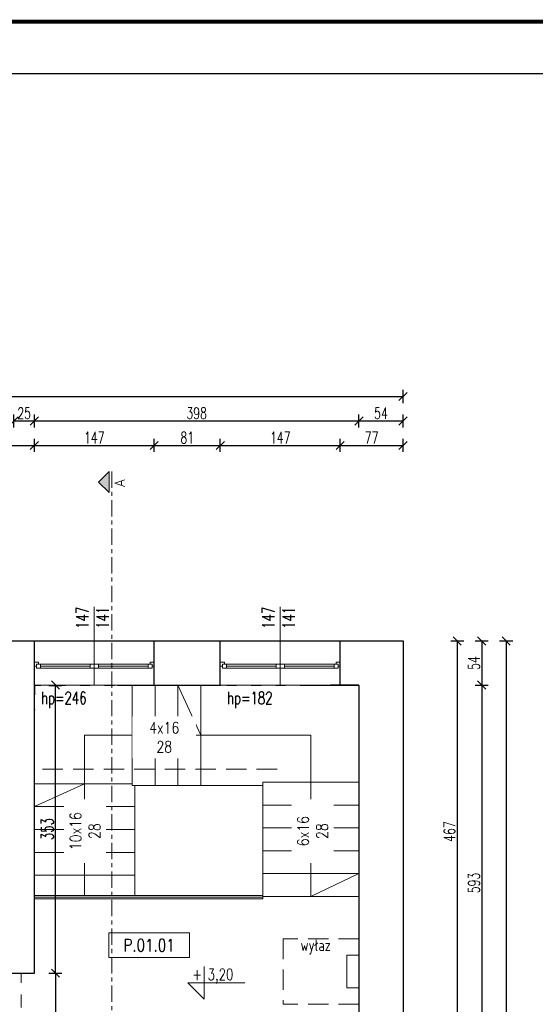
# Model space of a CAD drawing. Header units: inches. Extents: x 4551 to 8756, y -20806 to 359.
# Tile 17 of 35: x 6909 to 7541, y -7907 to -6701. Entities that reach past the tile are written whole.
import ezdxf

# ---------------------------------------------------------------- set-up
doc = ezdxf.new("R2010")
doc.units = ezdxf.units.IN
doc.header["$MEASUREMENT"] = 0
for name, pattern in [('( Dashed )', [0.75, 0.5, -0.25]), ('ACAD_ISO03W100', [30, 12, -18]), ('CENTER', [7, 4, -1, 1, -1])]:
    doc.linetypes.add(name, pattern=pattern)
doc.layers.add('0_RID_NIEDRUKOWALNA', color=7, linetype='ACAD_ISO03W100', lineweight=0, plot=False)
for name, color, linetype, lineweight in [('0_RID_STOLARKA', 7, 'Continuous', 5), ('0_RID_WIDOK', 252, 'Continuous', 5), ('0_RID_WYMIAR', 117, 'Continuous', 5), ('A-AREA-IDEN', 202, 'Continuous', 9), ('A_opisy-stolarka', 7, 'Continuous', 9), ('K-MUR', 1, 'Continuous', 30), ('K-WYMIARY', 150, 'Continuous', 5), ('WYMIAR_PB', 115, 'Continuous', 5)]:
    doc.layers.add(name, color=color, linetype=linetype, lineweight=lineweight)
doc.styles.add('1 100 MAŁE', font='romans.shx', dxfattribs={"width": 0.8, "height": 16})
doc.styles.add('RomanS', font='romans.shx', dxfattribs={"width": 0.8})
doc.styles.add('standard_1', font='romans.shx', dxfattribs={"width": 0.7})
doc.dimstyles.new('ISO-100', dxfattribs={"dimtxt": 15, "dimasz": 10, "dimexe": 8, "dimexo": 0.425, "dimgap": 2.5, "dimtad": 1, "dimdec": 1, "dimrnd": 0.5, "dimtxsty": 'standard_1', "dimblk": 'OBLIQUE', "dimcen": 10, "dimadec": 0, "dimazin": 0, "dimtfac": 1, "dimtdec": 0, "dimtmove": 0, "dimatfit": 3, "dimldrblk": 'OBLIQUE', "dimfxl": 8, "dimfxlon": 1, "dimarcsym": 0})

# ---------------------------------------------------------------- blocks, each defined once
blk = doc.blocks.new('_Oblique')
at = {"color": 0, "linetype": 'ByBlock', "lineweight": -2}
blk.add_line((-0.5, -0.5), (0.5, 0.5), dxfattribs=at)
blk = doc.blocks.new('*D77')
at = {"layer": 'Defpoints', "color": 0}
for p in [(6927.1, -7222.6), (6630.1, -7392.2), (6927.1, -7392.2)]:
    blk.add_point(p, dxfattribs=at)
at = {"layer": 'K-WYMIARY', "color": 0, "lineweight": -2}
for p, q in [((6630.1, -7230.6), (6630.1, -7214.6)), ((6630.1, -7222.6), (6927.1, -7222.6)), ((6927.1, -7230.6), (6927.1, -7214.6))]:
    blk.add_line(p, q, dxfattribs=at)
at = {"layer": 'K-WYMIARY', "color": 0, "lineweight": -2, "xscale": 10, "yscale": 10, "zscale": 10, "rotation": 180}
blk.add_blockref('_Oblique', (6630.1, -7222.6), dxfattribs=at)
at = {"layer": 'K-WYMIARY', "color": 0, "lineweight": -2, "xscale": 10, "yscale": 10, "zscale": 10}
blk.add_blockref('_Oblique', (6927.1, -7222.6), dxfattribs=at)
at = {"layer": 'K-WYMIARY', "color": 0, "insert": (6778.6, -7213.1), "char_height": 14, "attachment_point": 5, "style": 'standard_1'}
blk.add_mtext('297', dxfattribs=at)
blk = doc.blocks.new('*D78')
at = {"layer": 'Defpoints', "color": 0}
for p in [(7074.1, -7222.6), (6927.1, -7392.2), (7074.1, -7392.2)]:
    blk.add_point(p, dxfattribs=at)
at = {"layer": 'K-WYMIARY', "color": 0, "lineweight": -2}
for p, q in [((6927.1, -7230.6), (6927.1, -7214.6)), ((6927.1, -7222.6), (7074.1, -7222.6)), ((7074.1, -7230.6), (7074.1, -7214.6))]:
    blk.add_line(p, q, dxfattribs=at)
at = {"layer": 'K-WYMIARY', "color": 0, "lineweight": -2, "xscale": 10, "yscale": 10, "zscale": 10, "rotation": 180}
blk.add_blockref('_Oblique', (6927.1, -7222.6), dxfattribs=at)
at = {"layer": 'K-WYMIARY', "color": 0, "lineweight": -2, "xscale": 10, "yscale": 10, "zscale": 10}
blk.add_blockref('_Oblique', (7074.1, -7222.6), dxfattribs=at)
at = {"layer": 'K-WYMIARY', "color": 0, "insert": (7000.6, -7213.1), "char_height": 14, "attachment_point": 5, "style": 'standard_1'}
blk.add_mtext('147', dxfattribs=at)
blk = doc.blocks.new('*D79')
at = {"layer": 'Defpoints', "color": 0}
for p in [(7155.1, -7222.6), (7074.1, -7392.2), (7155.1, -7392.2)]:
    blk.add_point(p, dxfattribs=at)
at = {"layer": 'K-WYMIARY', "color": 0, "lineweight": -2}
for p, q in [((7074.1, -7230.6), (7074.1, -7214.6)), ((7074.1, -7222.6), (7155.1, -7222.6)), ((7155.1, -7230.6), (7155.1, -7214.6))]:
    blk.add_line(p, q, dxfattribs=at)
at = {"layer": 'K-WYMIARY', "color": 0, "lineweight": -2, "xscale": 10, "yscale": 10, "zscale": 10, "rotation": 180}
blk.add_blockref('_Oblique', (7074.1, -7222.6), dxfattribs=at)
at = {"layer": 'K-WYMIARY', "color": 0, "lineweight": -2, "xscale": 10, "yscale": 10, "zscale": 10}
blk.add_blockref('_Oblique', (7155.1, -7222.6), dxfattribs=at)
at = {"layer": 'K-WYMIARY', "color": 0, "insert": (7114.6, -7213.1), "char_height": 14, "attachment_point": 5, "style": 'standard_1'}
blk.add_mtext('81', dxfattribs=at)
blk = doc.blocks.new('*D80')
at = {"layer": 'Defpoints', "color": 0}
for p in [(7302.1, -7222.6), (7155.1, -7392.2), (7302.1, -7392.2)]:
    blk.add_point(p, dxfattribs=at)
at = {"layer": 'K-WYMIARY', "color": 0, "lineweight": -2}
for p, q in [((7155.1, -7230.6), (7155.1, -7214.6)), ((7155.1, -7222.6), (7302.1, -7222.6)), ((7302.1, -7230.6), (7302.1, -7214.6))]:
    blk.add_line(p, q, dxfattribs=at)
at = {"layer": 'K-WYMIARY', "color": 0, "lineweight": -2, "xscale": 10, "yscale": 10, "zscale": 10, "rotation": 180}
blk.add_blockref('_Oblique', (7155.1, -7222.6), dxfattribs=at)
at = {"layer": 'K-WYMIARY', "color": 0, "lineweight": -2, "xscale": 10, "yscale": 10, "zscale": 10}
blk.add_blockref('_Oblique', (7302.1, -7222.6), dxfattribs=at)
at = {"layer": 'K-WYMIARY', "color": 0, "insert": (7228.6, -7213.1), "char_height": 14, "attachment_point": 5, "style": 'standard_1'}
blk.add_mtext('147', dxfattribs=at)
blk = doc.blocks.new('*D81')
at = {"layer": 'Defpoints', "color": 0}
for p in [(7379.1, -7222.6), (7302.1, -7392.2), (7379.1, -7392.2)]:
    blk.add_point(p, dxfattribs=at)
at = {"layer": 'K-WYMIARY', "color": 0, "lineweight": -2}
for p, q in [((7302.1, -7230.6), (7302.1, -7214.6)), ((7302.1, -7222.6), (7379.1, -7222.6)), ((7379.1, -7230.6), (7379.1, -7214.6))]:
    blk.add_line(p, q, dxfattribs=at)
at = {"layer": 'K-WYMIARY', "color": 0, "lineweight": -2, "xscale": 10, "yscale": 10, "zscale": 10, "rotation": 180}
blk.add_blockref('_Oblique', (7302.1, -7222.6), dxfattribs=at)
at = {"layer": 'K-WYMIARY', "color": 0, "lineweight": -2, "xscale": 10, "yscale": 10, "zscale": 10}
blk.add_blockref('_Oblique', (7379.1, -7222.6), dxfattribs=at)
at = {"layer": 'K-WYMIARY', "color": 0, "insert": (7340.6, -7213.1), "char_height": 14, "attachment_point": 5, "style": 'standard_1'}
blk.add_mtext('77', dxfattribs=at)
blk = doc.blocks.new('*D88')
at = {"layer": 'Defpoints', "color": 0}
for p in [(6927.1, -7192.6), (6902.1, -7446.2), (6927.1, -7446.2)]:
    blk.add_point(p, dxfattribs=at)
at = {"layer": 'K-WYMIARY', "color": 0, "lineweight": -2}
for p, q in [((6902.1, -7200.6), (6902.1, -7184.6)), ((6927.1, -7200.6), (6927.1, -7184.6)), ((6902.1, -7192.6), (6927.1, -7192.6))]:
    blk.add_line(p, q, dxfattribs=at)
at = {"layer": 'K-WYMIARY', "color": 0, "lineweight": -2, "xscale": 10, "yscale": 10, "zscale": 10, "rotation": 180}
blk.add_blockref('_Oblique', (6902.1, -7192.6), dxfattribs=at)
at = {"layer": 'K-WYMIARY', "color": 0, "lineweight": -2, "xscale": 10, "yscale": 10, "zscale": 10}
blk.add_blockref('_Oblique', (6927.1, -7192.6), dxfattribs=at)
at = {"layer": 'K-WYMIARY', "color": 0, "insert": (6914.6, -7183.1), "char_height": 14, "attachment_point": 5, "style": 'standard_1'}
blk.add_mtext('25', dxfattribs=at)
blk = doc.blocks.new('*D89')
at = {"layer": 'Defpoints', "color": 0}
for p in [(7325.1, -7192.6), (6927.1, -7446.2), (7325.1, -7446.2)]:
    blk.add_point(p, dxfattribs=at)
at = {"layer": 'K-WYMIARY', "color": 0, "lineweight": -2}
for p, q in [((6927.1, -7200.6), (6927.1, -7184.6)), ((7325.1, -7200.6), (7325.1, -7184.6)), ((6927.1, -7192.6), (7325.1, -7192.6))]:
    blk.add_line(p, q, dxfattribs=at)
at = {"layer": 'K-WYMIARY', "color": 0, "lineweight": -2, "xscale": 10, "yscale": 10, "zscale": 10, "rotation": 180}
blk.add_blockref('_Oblique', (6927.1, -7192.6), dxfattribs=at)
at = {"layer": 'K-WYMIARY', "color": 0, "lineweight": -2, "xscale": 10, "yscale": 10, "zscale": 10}
blk.add_blockref('_Oblique', (7325.1, -7192.6), dxfattribs=at)
at = {"layer": 'K-WYMIARY', "color": 0, "insert": (7126.1, -7183.1), "char_height": 14, "attachment_point": 5, "style": 'standard_1'}
blk.add_mtext('398', dxfattribs=at)
blk = doc.blocks.new('*D90')
at = {"layer": 'Defpoints', "color": 0}
for p in [(7379.1, -7192.6), (7379.1, -7392.2), (7325.1, -7446.2)]:
    blk.add_point(p, dxfattribs=at)
at = {"layer": 'K-WYMIARY', "color": 0, "lineweight": -2}
for p, q in [((7325.1, -7200.6), (7325.1, -7184.6)), ((7379.1, -7200.6), (7379.1, -7184.6)), ((7325.1, -7192.6), (7379.1, -7192.6))]:
    blk.add_line(p, q, dxfattribs=at)
at = {"layer": 'K-WYMIARY', "color": 0, "lineweight": -2, "xscale": 10, "yscale": 10, "zscale": 10, "rotation": 180}
blk.add_blockref('_Oblique', (7325.1, -7192.6), dxfattribs=at)
at = {"layer": 'K-WYMIARY', "color": 0, "lineweight": -2, "xscale": 10, "yscale": 10, "zscale": 10}
blk.add_blockref('_Oblique', (7379.1, -7192.6), dxfattribs=at)
at = {"layer": 'K-WYMIARY', "color": 0, "insert": (7352.1, -7183.1), "char_height": 14, "attachment_point": 5, "style": 'standard_1'}
blk.add_mtext('54', dxfattribs=at)
blk = doc.blocks.new('*D91')
at = {"layer": 'Defpoints', "color": 0}
for p in [(7379.1, -7162.6), (5041.1, -7362.2), (7379.1, -7362.2)]:
    blk.add_point(p, dxfattribs=at)
at = {"layer": 'K-WYMIARY', "color": 0, "lineweight": -2}
for p, q in [((5041.1, -7170.6), (5041.1, -7154.6)), ((5041.1, -7162.6), (7379.1, -7162.6)), ((7379.1, -7170.6), (7379.1, -7154.6))]:
    blk.add_line(p, q, dxfattribs=at)
at = {"layer": 'K-WYMIARY', "color": 0, "lineweight": -2, "xscale": 10, "yscale": 10, "zscale": 10, "rotation": 180}
blk.add_blockref('_Oblique', (5041.1, -7162.6), dxfattribs=at)
at = {"layer": 'K-WYMIARY', "color": 0, "lineweight": -2, "xscale": 10, "yscale": 10, "zscale": 10}
blk.add_blockref('_Oblique', (7379.1, -7162.6), dxfattribs=at)
at = {"layer": 'K-WYMIARY', "color": 0, "insert": (6210.1, -7153.1), "char_height": 14, "attachment_point": 5, "style": 'standard_1'}
blk.add_mtext('2338', dxfattribs=at)
blk = doc.blocks.new('*D129')
at = {"layer": 'Defpoints', "color": 0}
for p in [(7424.1, -7462.2), (7370.1, -7516.2), (7475.6, -7516.2)]:
    blk.add_point(p, dxfattribs=at)
at = {"layer": 'K-WYMIARY', "color": 0, "lineweight": -2}
for p, q in [((7467.6, -7462.2), (7483.6, -7462.2)), ((7475.6, -7462.2), (7475.6, -7516.2)), ((7467.6, -7516.2), (7483.6, -7516.2))]:
    blk.add_line(p, q, dxfattribs=at)
at = {"layer": 'K-WYMIARY', "color": 0, "lineweight": -2, "xscale": 10, "yscale": 10, "zscale": 10}
for p, rotation in [((7475.6, -7462.2), 90), ((7475.6, -7516.2), 270)]:
    blk.add_blockref('_Oblique', p, dxfattribs=dict(at, rotation=rotation))
at = {"layer": 'K-WYMIARY', "color": 0, "insert": (7466.1, -7489.2), "char_height": 14, "attachment_point": 5, "rotation": 90, "style": 'standard_1'}
blk.add_mtext('54', dxfattribs=at)
blk = doc.blocks.new('*D130')
at = {"layer": 'Defpoints', "color": 0}
for p in [(7424.1, -7462.2), (7370.1, -8055.2), (7475.6, -8055.2)]:
    blk.add_point(p, dxfattribs=at)
at = {"layer": 'K-WYMIARY', "color": 0, "lineweight": -2}
for p, q in [((7467.6, -7462.2), (7483.6, -7462.2)), ((7475.6, -7462.2), (7475.6, -8055.2)), ((7467.6, -8055.2), (7483.6, -8055.2))]:
    blk.add_line(p, q, dxfattribs=at)
at = {"layer": 'K-WYMIARY', "color": 0, "lineweight": -2, "xscale": 10, "yscale": 10, "zscale": 10}
for p, rotation in [((7475.6, -7462.2), 90), ((7475.6, -8055.2), 270)]:
    blk.add_blockref('_Oblique', p, dxfattribs=dict(at, rotation=rotation))
at = {"layer": 'K-WYMIARY', "color": 0, "insert": (7466.1, -7758.7), "char_height": 14, "attachment_point": 5, "rotation": 90, "style": 'standard_1'}
blk.add_mtext('593', dxfattribs=at)
blk = doc.blocks.new('*D136')
at = {"layer": 'Defpoints', "color": 0}
for p in [(7394.1, -7462.2), (7394.1, -7929.2), (7445.6, -7929.2)]:
    blk.add_point(p, dxfattribs=at)
at = {"layer": 'K-WYMIARY', "color": 0, "lineweight": -2}
for p, q in [((7437.6, -7462.2), (7453.6, -7462.2)), ((7445.6, -7462.2), (7445.6, -7929.2)), ((7437.6, -7929.2), (7453.6, -7929.2))]:
    blk.add_line(p, q, dxfattribs=at)
at = {"layer": 'K-WYMIARY', "color": 0, "lineweight": -2, "xscale": 10, "yscale": 10, "zscale": 10}
for p, rotation in [((7445.6, -7462.2), 90), ((7445.6, -7929.2), 270)]:
    blk.add_blockref('_Oblique', p, dxfattribs=dict(at, rotation=rotation))
at = {"layer": 'K-WYMIARY', "color": 0, "insert": (7436.1, -7695.7), "char_height": 14, "attachment_point": 5, "rotation": 90, "style": 'standard_1'}
blk.add_mtext('467', dxfattribs=at)
blk = doc.blocks.new('*D139')
at = {"layer": 'Defpoints', "color": 0}
for p in [(7409.1, -7462.2), (7409.1, -8629.2), (7505.6, -8629.2)]:
    blk.add_point(p, dxfattribs=at)
at = {"layer": 'K-WYMIARY', "color": 0, "lineweight": -2}
for p, q in [((7497.6, -7462.2), (7513.6, -7462.2)), ((7505.6, -7462.2), (7505.6, -8629.2)), ((7497.6, -8629.2), (7513.6, -8629.2))]:
    blk.add_line(p, q, dxfattribs=at)
at = {"layer": 'K-WYMIARY', "color": 0, "lineweight": -2, "xscale": 10, "yscale": 10, "zscale": 10}
for p, rotation in [((7505.6, -7462.2), 90), ((7505.6, -8629.2), 270)]:
    blk.add_blockref('_Oblique', p, dxfattribs=dict(at, rotation=rotation))
at = {"layer": 'K-WYMIARY', "color": 0, "insert": (7496.1, -8045.7), "char_height": 14, "attachment_point": 5, "rotation": 90, "style": 'standard_1'}
blk.add_mtext('1167', dxfattribs=at)
blk = doc.blocks.new('*D318')
at = {"layer": 'Defpoints', "color": 0}
for p in [(6927.1, -7869.2), (6927.1, -7986), (5413.1, -8025.2)]:
    blk.add_point(p, dxfattribs=at)
at = {"layer": 'K-WYMIARY', "color": 0, "lineweight": -2}
for p, q in [((5413.1, -7994), (5413.1, -7978)), ((5413.1, -7986), (6927.1, -7986)), ((6927.1, -7978), (6927.1, -7994))]:
    blk.add_line(p, q, dxfattribs=at)
at = {"layer": 'K-WYMIARY', "color": 0, "lineweight": -2, "xscale": 10, "yscale": 10, "zscale": 10, "rotation": 180}
blk.add_blockref('_Oblique', (5413.1, -7986), dxfattribs=at)
at = {"layer": 'K-WYMIARY', "color": 0, "lineweight": -2, "xscale": 10, "yscale": 10, "zscale": 10}
blk.add_blockref('_Oblique', (6927.1, -7986), dxfattribs=at)
at = {"layer": 'K-WYMIARY', "color": 0, "insert": (6170.1, -7976), "char_height": 15, "attachment_point": 5, "style": 'standard_1'}
blk.add_mtext('1514', dxfattribs=at)
blk = doc.blocks.new('*D319')
at = {"layer": 'Defpoints', "color": 0}
for p in [(6927.1, -7869.2), (7325.1, -7986), (7325.1, -8055.2)]:
    blk.add_point(p, dxfattribs=at)
at = {"layer": 'K-WYMIARY', "color": 0, "lineweight": -2}
for p, q in [((6927.1, -7978), (6927.1, -7994)), ((6927.1, -7986), (7325.1, -7986)), ((7325.1, -7994), (7325.1, -7978))]:
    blk.add_line(p, q, dxfattribs=at)
at = {"layer": 'K-WYMIARY', "color": 0, "lineweight": -2, "xscale": 10, "yscale": 10, "zscale": 10, "rotation": 180}
blk.add_blockref('_Oblique', (6927.1, -7986), dxfattribs=at)
at = {"layer": 'K-WYMIARY', "color": 0, "lineweight": -2, "xscale": 10, "yscale": 10, "zscale": 10}
blk.add_blockref('_Oblique', (7325.1, -7986), dxfattribs=at)
at = {"layer": 'K-WYMIARY', "color": 0, "insert": (7126.1, -7976), "char_height": 15, "attachment_point": 5, "style": 'standard_1'}
blk.add_mtext('398', dxfattribs=at)
blk = doc.blocks.new('*D320')
at = {"layer": 'Defpoints', "color": 0}
for p in [(6927.1, -7516.2), (6927.1, -7986), (7325.1, -8055.2)]:
    blk.add_point(p, dxfattribs=at)
at = {"layer": 'K-WYMIARY', "color": 0, "lineweight": -2}
for p, q in [((6927.1, -7978), (6927.1, -7994)), ((7325.1, -7986), (6927.1, -7986)), ((7325.1, -7994), (7325.1, -7978))]:
    blk.add_line(p, q, dxfattribs=at)
at = {"layer": 'K-WYMIARY', "color": 0, "lineweight": -2, "xscale": 10, "yscale": 10, "zscale": 10, "rotation": 180}
blk.add_blockref('_Oblique', (6927.1, -7986), dxfattribs=at)
at = {"layer": 'K-WYMIARY', "color": 0, "lineweight": -2, "xscale": 10, "yscale": 10, "zscale": 10}
blk.add_blockref('_Oblique', (7325.1, -7986), dxfattribs=at)
at = {"layer": 'K-WYMIARY', "color": 0, "insert": (7126.1, -7976), "char_height": 15, "attachment_point": 5, "style": 'standard_1'}
blk.add_mtext('398', dxfattribs=at)
blk = doc.blocks.new('*D321')
at = {"layer": 'Defpoints', "color": 0}
for p in [(6927.1, -7516.2), (6953, -7516.2), (6927.1, -7869.2)]:
    blk.add_point(p, dxfattribs=at)
at = {"layer": 'K-WYMIARY', "color": 0, "lineweight": -2}
for p, q in [((6945, -7516.2), (6961, -7516.2)), ((6953, -7869.2), (6953, -7516.2)), ((6945, -7869.2), (6961, -7869.2))]:
    blk.add_line(p, q, dxfattribs=at)
at = {"layer": 'K-WYMIARY', "color": 0, "lineweight": -2, "xscale": 10, "yscale": 10, "zscale": 10}
for p, rotation in [((6953, -7516.2), 90), ((6953, -7869.2), 270)]:
    blk.add_blockref('_Oblique', p, dxfattribs=dict(at, rotation=rotation))
at = {"layer": 'K-WYMIARY', "color": 0, "insert": (6943, -7692.7), "char_height": 15, "attachment_point": 5, "rotation": 90, "style": 'standard_1'}
blk.add_mtext('353', dxfattribs=at)
blk = doc.blocks.new('*D322')
at = {"layer": 'Defpoints', "color": 0}
for p in [(6927.1, -7869.2), (6911.1, -8055.2), (6953, -8055.2)]:
    blk.add_point(p, dxfattribs=at)
at = {"layer": 'K-WYMIARY', "color": 0, "lineweight": -2}
for p, q in [((6945, -7869.2), (6961, -7869.2)), ((6953, -7869.2), (6953, -8055.2)), ((6945, -8055.2), (6961, -8055.2))]:
    blk.add_line(p, q, dxfattribs=at)
at = {"layer": 'K-WYMIARY', "color": 0, "lineweight": -2, "xscale": 10, "yscale": 10, "zscale": 10}
for p, rotation in [((6953, -7869.2), 90), ((6953, -8055.2), 270)]:
    blk.add_blockref('_Oblique', p, dxfattribs=dict(at, rotation=rotation))
at = {"layer": 'K-WYMIARY', "color": 0, "insert": (6943, -7962.2), "char_height": 15, "attachment_point": 5, "rotation": 90, "style": 'standard_1'}
blk.add_mtext('186', dxfattribs=at)

msp = doc.modelspace()

# ---------------------------------------------------------------- hatches: boundary and pattern name
at = {"layer": '0_RID_WYMIAR'}
h = msp.add_hatch(color=3, dxfattribs=at)
h.dxf.hatch_style = 1
h.paths.add_polyline_path([(7005.82, -7267.46), (7018.78, -7280.42), (7018.78, -7254.5)])

# ---------------------------------------------------------------- linework, layer by layer
at = {"layer": '0_RID_NIEDRUKOWALNA'}
msp.add_lwpolyline([(6911.13, -7869.17), (5413.13, -7869.17), (5413.13, -8025.17), (5965.13, -8025.17), (5965.13, -8012.17), (5983.13, -8012.17), (5983.13, -8025.17), (6013.13, -8025.17), (6013.13, -8054.17), (6420.13, -8054.17), (6420.13, -8023.17), (6513.13, -8023.17), (6513.13, -8052.17), (6865.13, -8052.17), (6865.13, -8027.17), (6911.13, -8027.17), (6911.13, -7869.17)], dxfattribs=at)
at = {"layer": '0_RID_STOLARKA'}
for p, q in [((6932.13, -7488.17), (6927.13, -7488.17)), ((6927.13, -7488.17), (6927.13, -7493.17)), ((6929.63, -7493.17), (6929.63, -7490.67)), ((6929.63, -7490.67), (6932.13, -7490.67)), ((6934.63, -7490.67), (6929.63, -7490.67)), ((6929.63, -7490.67), (6929.63, -7495.67)), ((6932.13, -7490.67), (6932.13, -7488.17)), ((6934.63, -7490.67), (7066.63, -7490.67)), ((6934.63, -7495.67), (6934.63, -7490.67)), ((6995.63, -7495.67), (6995.63, -7490.67)), ((6995.63, -7490.67), (7000.63, -7490.67)), ((7000.63, -7490.67), (6998.13, -7490.67)), ((7000.63, -7495.67), (7000.63, -7490.67)), ((7000.63, -7490.67), (7005.63, -7490.67)), ((7000.63, -7490.67), (7000.63, -7495.67)), ((7005.63, -7490.67), (7003.13, -7490.67)), ((7005.63, -7490.67), (7005.63, -7495.67)), ((7066.63, -7495.67), (7066.63, -7490.67)), ((7066.63, -7490.67), (7071.63, -7490.67)), ((7069.13, -7490.67), (7069.13, -7488.17)), ((7069.13, -7488.17), (7074.13, -7488.17)), ((7071.63, -7490.67), (7069.13, -7490.67)), ((7071.63, -7493.17), (7071.63, -7490.67)), ((7071.63, -7490.67), (7071.63, -7495.67)), ((7074.13, -7488.17), (7074.13, -7493.17)), ((7160.13, -7488.17), (7155.13, -7488.17)), ((7155.13, -7488.17), (7155.13, -7493.17)), ((7157.63, -7493.17), (7157.63, -7490.67)), ((7157.63, -7490.67), (7160.13, -7490.67)), ((7162.63, -7490.67), (7157.63, -7490.67)), ((7157.63, -7490.67), (7157.63, -7495.67)), ((7160.13, -7490.67), (7160.13, -7488.17)), ((7162.63, -7490.67), (7294.63, -7490.67)), ((7162.63, -7495.67), (7162.63, -7490.67)), ((7223.63, -7495.67), (7223.63, -7490.67)), ((7223.63, -7490.67), (7228.63, -7490.67)), ((7228.63, -7490.67), (7226.13, -7490.67)), ((7228.63, -7495.67), (7228.63, -7490.67)), ((7228.63, -7490.67), (7233.63, -7490.67)), ((7228.63, -7490.67), (7228.63, -7495.67)), ((7233.63, -7490.67), (7231.13, -7490.67)), ((7233.63, -7490.67), (7233.63, -7495.67)), ((7294.63, -7495.67), (7294.63, -7490.67)), ((7294.63, -7490.67), (7299.63, -7490.67)), ((7297.13, -7490.67), (7297.13, -7488.17)), ((7297.13, -7488.17), (7302.13, -7488.17)), ((7299.63, -7490.67), (7297.13, -7490.67)), ((7299.63, -7493.17), (7299.63, -7490.67)), ((7299.63, -7490.67), (7299.63, -7495.67)), ((7302.13, -7488.17), (7302.13, -7493.17)), ((6927.13, -7493.17), (6929.63, -7493.17)), ((6929.63, -7495.67), (6934.63, -7495.67)), ((6934.63, -7493.17), (6995.63, -7493.17)), ((6934.63, -7495.67), (7066.63, -7495.67)), ((6934.63, -7495.67), (7066.63, -7495.67)), ((7000.63, -7495.67), (6995.63, -7495.67)), ((7005.63, -7495.67), (7000.63, -7495.67)), ((7005.63, -7493.17), (7066.63, -7493.17)), ((7071.63, -7495.67), (7066.63, -7495.67)), ((7074.13, -7493.17), (7071.63, -7493.17)), ((7155.13, -7493.17), (7157.63, -7493.17)), ((7157.63, -7495.67), (7162.63, -7495.67)), ((7162.63, -7493.17), (7223.63, -7493.17)), ((7162.63, -7495.67), (7294.63, -7495.67)), ((7162.63, -7495.67), (7294.63, -7495.67)), ((7228.63, -7495.67), (7223.63, -7495.67)), ((7233.63, -7495.67), (7228.63, -7495.67)), ((7233.63, -7493.17), (7294.63, -7493.17)), ((7299.63, -7495.67), (7294.63, -7495.67)), ((7302.13, -7493.17), (7299.63, -7493.17))]:
    msp.add_line(p, q, dxfattribs=at)
at = {"layer": '0_RID_WIDOK'}
for p, q in [((7047.13, -7639.17), (7047.13, -7516.17)), ((7075.13, -7639.17), (7075.13, -7516.17)), ((7103.13, -7639.17), (7103.13, -7516.17)), ((7131.13, -7577.67), (7103.13, -7516.17)), ((7131.13, -7639.17), (7131.13, -7516.17)), ((6988.63, -7577.67), (7266.13, -7577.67)), ((6988.63, -7774.17), (6988.63, -7577.67)), ((7266.13, -7577.67), (7266.13, -7775.17)), ((7207.13, -7775.17), (7207.13, -7635.17)), ((7207.13, -7635.17), (7325.13, -7635.17)), ((6988.63, -7637.17), (6927.13, -7665.17)), ((7047.13, -7639.17), (7050.13, -7639.17)), ((7050.13, -7774.17), (7050.13, -7639.17)), ((7207.13, -7663.17), (7325.13, -7663.17)), ((7207.13, -7691.17), (7325.13, -7691.17)), ((7207.13, -7719.17), (7325.13, -7719.17)), ((7207.13, -7747.17), (7325.13, -7747.17)), ((7266.13, -7775.17), (7325.13, -7747.17)), ((7207.13, -7775.17), (7325.13, -7775.17)), ((7207.13, -7776.17), (7207.13, -7778.17))]:
    msp.add_line(p, q, dxfattribs=at)
at = {"layer": '0_RID_WIDOK', "linetype": '( Dashed )', "ltscale": 50}
for p, q in [((7325.13, -7827.17), (7232.13, -7827.17)), ((7325.13, -7907.17), (7232.13, -7907.17))]:
    msp.add_line(p, q, dxfattribs=at)
for points in [[(6937.13, -7619.17), (7232.13, -7619.17)], [(7232.13, -7827.17), (7232.13, -7907.17)]]:
    msp.add_lwpolyline(points, dxfattribs=at)
at = {"layer": '0_RID_WIDOK'}
for points in [[(6927.13, -7637.17), (7047.13, -7637.17)], [(7050.13, -7639.17), (7207.13, -7639.17)], [(6927.13, -7665.17), (7050.13, -7665.17)], [(6927.13, -7693.17), (7050.13, -7693.17)], [(6927.13, -7721.17), (7050.13, -7721.17)], [(6927.13, -7749.17), (7050.13, -7749.17)], [(6927.13, -7774.17), (7207.13, -7774.17)], [(6927.13, -7776.17), (7207.13, -7776.17)], [(6927.13, -7778.17), (7207.13, -7778.17)]]:
    msp.add_lwpolyline(points, dxfattribs=at)
at = {"layer": '0_RID_WIDOK', "ltscale": 50}
msp.add_lwpolyline([(7325.13, -7847.17), (7310.13, -7847.17), (7310.13, -7887.17), (7325.13, -7887.17)], dxfattribs=at)
at = {"layer": '0_RID_WYMIAR', "color": 3}
for p, q in [((7018.78, -7254.5), (7005.82, -7267.46)), ((7018.78, -7254.5), (7018.78, -7280.42)), ((7018.78, -7280.42), (7005.82, -7267.46))]:
    msp.add_line(p, q, dxfattribs=at)
at = {"layer": 'A_opisy-stolarka'}
for p, q in [((7000.63, -7534.8), (7000.63, -7420.33)), ((7228.63, -7534.8), (7228.63, -7420.33))]:
    msp.add_line(p, q, dxfattribs=at)
at = {"layer": 'K-MUR'}
for p, q in [((6927.13, -7516.17), (6927.13, -7462.17)), ((7074.13, -7516.17), (7074.13, -7462.17)), ((7155.13, -7516.17), (7155.13, -7462.17)), ((7155.13, -7516.17), (7155.13, -7462.17)), ((7302.13, -7516.17), (7302.13, -7462.17)), ((7302.13, -7516.17), (7302.13, -7462.17)), ((6927.13, -7869.17), (6927.13, -7516.17)), ((7325.13, -7516.17), (7290.13, -7516.17))]:
    msp.add_line(p, q, dxfattribs=at)
for points in [[(6630.13, -7462.17), (7379.13, -7462.17), (7379.13, -7502.17), (7379.13, -7929.17)], [(6927.13, -7516.17), (7325.13, -7516.17), (7325.13, -7929.17)], [(6806.13, -7869.17), (6927.13, -7869.17)]]:
    msp.add_lwpolyline(points, dxfattribs=at)
at = {"layer": 'K-MUR', "color": 7, "lineweight": 9}
for points in [[(6927.13, -7462.17), (7074.13, -7462.17), (7074.13, -7516.17), (6927.13, -7516.17)], [(7155.13, -7462.17), (7302.13, -7462.17), (7302.13, -7516.17), (7155.13, -7516.17)]]:
    msp.add_lwpolyline(points, close=True, dxfattribs=at)
at = {"layer": 'WYMIAR_PB'}
msp.add_lwpolyline([(7135.29, -7860.99), (7135.29, -7900.99), (7115.29, -7880.99), (7185.29, -7880.99)], dxfattribs=at)

# ---------------------------------------------------------------- texts
at = {"layer": '0_RID_WYMIAR', "color": 3, "insert": (7037.92, -7273.42), "char_height": 12, "width": 66.6832, "attachment_point": 7, "rotation": 90, "style": 'standard_1'}
msp.add_mtext('{\\W1;A}', dxfattribs=at)
at = {"layer": 'A-AREA-IDEN', "lineweight": 18, "insert": (7067.78, -7834.91), "char_height": 15.12, "width": 83.9119, "attachment_point": 5, "line_spacing_factor": 0.964689, "style": 'RomanS', "bg_fill": 16}
msp.add_mtext('P.01.01', dxfattribs=at)
at = {"layer": 'A_opisy-stolarka', "char_height": 15, "width": 86.1308, "attachment_point": 1, "rotation": 90, "style": 'standard_1'}
for insert in [(6978.42, -7447.23), (7206.42, -7447.23)]:
    msp.add_mtext('{\\Fromans.shx|c1;147\\P141}', dxfattribs=dict(at, insert=insert))
at = {"layer": 'WYMIAR_PB', "char_height": 14, "attachment_point": 1, "style": '1 100 MAŁE'}
for s, heights, insert in [('{\\Fsimplex.shx|c238;\\W0.75;wyłaz}', [-18.67], (7253.5, -7828.11)), ('{\\Fsimplex.shx|c238;\\W0.75;+ 3,20}', [-16.67], (7120.78, -7863.69))]:
    msp.add_mtext_dynamic_manual_height_columns(s, width=64.0321, gutter_width=12.5, heights=heights, dxfattribs=dict(at, insert=insert))

# ---------------------------------------------------------------- dimensions: what is measured, and where the dimension line sits
at = {"layer": 'K-WYMIARY'}
for base, p1, p2, override, picture, middle in [((7379.13, -7162.62), (5041.13, -7362.17), (7379.13, -7362.17), {"dimtxt": 14, "dimblk": 'Oblique', "dimtmove": 1}, '*D91', (6210.13, -7153.12)), ((6927.13, -7192.62), (6902.13, -7446.17), (6927.13, -7446.17), {"dimtxt": 14, "dimtmove": 1}, '*D88', (6914.63, -7183.12)), ((7325.13, -7192.62), (6927.13, -7446.17), (7325.13, -7446.17), {"dimtxt": 14, "dimtmove": 1}, '*D89', (7126.13, -7183.12)), ((7379.13, -7192.62), (7325.13, -7446.17), (7379.13, -7392.17), {"dimtxt": 14, "dimtmove": 1}, '*D90', (7352.13, -7183.12)), ((6927.13, -7222.62), (6630.13, -7392.17), (6927.13, -7392.17), {"dimtxt": 14, "dimtmove": 1}, '*D77', (6778.63, -7213.12)), ((7074.13, -7222.62), (6927.13, -7392.17), (7074.13, -7392.17), {"dimtxt": 14, "dimtmove": 1}, '*D78', (7000.63, -7213.12)), ((7155.13, -7222.62), (7074.13, -7392.17), (7155.13, -7392.17), {"dimtxt": 14, "dimtmove": 1}, '*D79', (7114.63, -7213.12)), ((7302.13, -7222.62), (7155.13, -7392.17), (7302.13, -7392.17), {"dimtxt": 14, "dimtmove": 1}, '*D80', (7228.63, -7213.12)), ((7379.13, -7222.62), (7302.13, -7392.17), (7379.13, -7392.17), {"dimtxt": 14, "dimtmove": 1}, '*D81', (7340.63, -7213.12)), ((7325.13, -7986), (6927.13, -7869.17), (7325.13, -8055.17), {"dimtmove": 1}, '*D319', (7126.13, -7976))]:
    dim = msp.add_linear_dim(base=base, p1=p1, p2=p2, dimstyle='ISO-100', override=override, dxfattribs=at)
    dim.commit()
    dim.dimension.update_dxf_attribs({"geometry": picture, "text_midpoint": middle})
for base, p1, p2, override, picture, middle in [((7475.61, -7516.17), (7424.13, -7462.17), (7370.13, -7516.17), {"dimtxt": 14, "dimblk": 'Oblique', "dimtmove": 1}, '*D129', (7466.11, -7489.17)), ((7475.61, -8055.17), (7424.13, -7462.17), (7370.13, -8055.17), {"dimtxt": 14, "dimtmove": 1}, '*D130', (7466.11, -7758.67)), ((7445.61, -7929.17), (7394.13, -7462.17), (7394.13, -7929.17), {"dimtxt": 14, "dimblk": 'Oblique', "dimtmove": 1}, '*D136', (7436.11, -7695.67)), ((7505.61, -8629.17), (7409.13, -7462.17), (7409.13, -8629.17), {"dimtxt": 14, "dimblk": 'Oblique', "dimtmove": 1}, '*D139', (7496.11, -8045.67)), ((6953, -8055.17), (6927.13, -7869.17), (6911.13, -8055.17), {"dimtmove": 1}, '*D322', (6943, -7962.17))]:
    dim = msp.add_linear_dim(base=base, p1=p1, p2=p2, angle=90, dimstyle='ISO-100', override=override, dxfattribs=at)
    dim.commit()
    dim.dimension.update_dxf_attribs({"geometry": picture, "text_midpoint": middle})
dim = msp.add_linear_dim(base=(6927.13, -7986), p1=(5413.13, -8025.17), p2=(6927.13, -7869.17), dimstyle='ISO-100', dxfattribs=at)
dim.commit()
dim.dimension.update_dxf_attribs({"geometry": '*D318', "text_midpoint": (6170.13, -7976)})

# ---------------------------------------------------------------- next in the draw order: texts
at = {"layer": '0_RID_WIDOK', "insert": (7118.42, -7561.48), "char_height": 14, "width": 64.0321, "attachment_point": 3, "style": '1 100 MAŁE', "bg_fill": 2}
msp.add_mtext('\\pxqc;\\A1;4x16\\P28', dxfattribs=at)
at = {"layer": '0_RID_WIDOK', "char_height": 14, "width": 64.0321, "attachment_point": 3, "rotation": 90, "style": '1 100 MAŁE', "bg_fill": 2}
for s, insert in [('\\pxqc;\\A1;10x16\\P28', (6970.63, -7663.17)), ('\\pxqc;\\A1;6x16\\P28', (7249.62, -7663.17))]:
    msp.add_mtext(s, dxfattribs=dict(at, insert=insert))
at = {"layer": 'A_opisy-stolarka', "char_height": 15, "width": 86.1308, "attachment_point": 1, "style": 'standard_1', "bg_fill": 2}
for s, insert in [('\\pxsm0.8;{\\Fromans.shx|c1;hp=246}', (6935.31, -7524.46)), ('\\pxsm0.8;{\\Fromans.shx|c1;hp=182}', (7163.31, -7524.46))]:
    msp.add_mtext(s, dxfattribs=dict(at, insert=insert))

# ---------------------------------------------------------------- next in the draw order: linework, layer by layer
at = {"color": 2, "transparency": 33554687, "const_width": 5}
msp.add_lwpolyline([(4553.95, -9673.45), (8753.95, -9673.45), (8753.95, -6703.45), (4553.95, -6703.45)], close=True, dxfattribs=at)
at = {"transparency": 33554559}
msp.add_lwpolyline([(4617.95, -9609.45), (8689.95, -9609.45), (8689.95, -6767.45), (4617.95, -6767.45)], close=True, dxfattribs=at)
at = {"layer": '0_RID_NIEDRUKOWALNA'}
msp.add_lwpolyline([(6911.13, -8055.17), (7325.13, -8055.17), (7325.13, -7516.17), (6927.13, -7516.17), (6927.13, -7869.17), (6911.13, -7869.17), (6911.13, -8055.17)], dxfattribs=at)
at = {"layer": '0_RID_WYMIAR', "color": 3, "linetype": 'CENTER', "ltscale": 5}
msp.add_line((7021.92, -7254.5), (7021.92, -8922), dxfattribs=at)

# ---------------------------------------------------------------- next in the draw order: dimensions: what is measured, and where the dimension line sits
at = {"layer": 'K-WYMIARY'}
dim = msp.add_linear_dim(base=(6953, -7516.17), p1=(6927.13, -7869.17), p2=(6927.13, -7516.17), angle=90, dimstyle='ISO-100', dxfattribs=at)
dim.commit()
dim.dimension.update_dxf_attribs({"geometry": '*D321', "text_midpoint": (6943, -7692.67)})
dim = msp.add_linear_dim(base=(6927.13, -7986), p1=(7325.13, -8055.17), p2=(6927.13, -7516.17), dimstyle='ISO-100', override={"dimtmove": 1}, dxfattribs=at)
dim.commit()
dim.dimension.update_dxf_attribs({"geometry": '*D320', "text_midpoint": (7126.13, -7976)})

doc.saveas('drawing.dxf')
